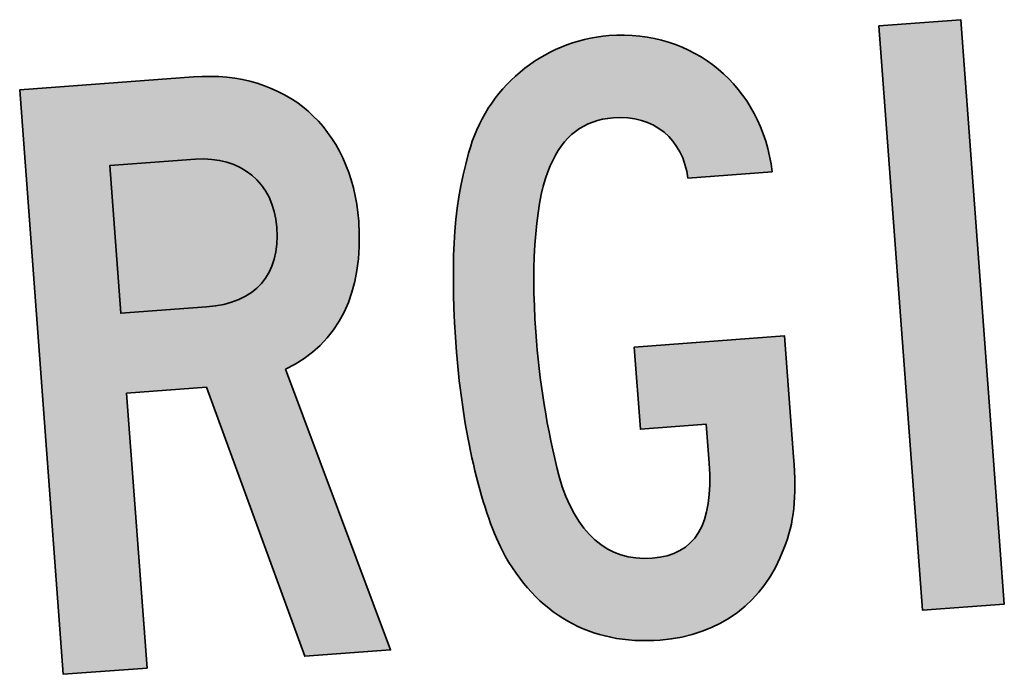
# Model space of a CAD drawing. Header units: millimetres. Extents: x 573132 to 957048, y 21042 to 318066.
# Tile 154 of 256: x 839780 to 840119, y 170068 to 170293. Entities that reach past the tile are written whole.
import ezdxf

# ---------------------------------------------------------------- set-up
doc = ezdxf.new("R2010")
doc.units = ezdxf.units.MM
doc.header["$LTSCALE"] = 2000
doc.layers.add('EV points', color=7, linetype='Continuous')

# ---------------------------------------------------------------- blocks, each defined once
blk = doc.blocks.new('elev17189.1')
at = {"true_color": 0xffffff}
h = blk.add_hatch(color=7, dxfattribs=at)
h.dxf.hatch_style = 1
edge = h.paths.add_edge_path()
edge.add_spline(control_points=[(0.765381, 3.994749), (0.765381, 3.605229), (0.828801, 3.184149), (0.923961, 2.963139)], knot_values=[0, 0, 0, 0, 1, 1, 1, 1], degree=3, periodic=0)
edge.add_spline(control_points=[(0.923961, 2.963139), (1.071981, 2.626299), (1.336221, 2.447349), (1.695651, 2.447349)], knot_values=[0, 0, 0, 0, 1, 1, 1, 1], degree=3, periodic=0)
edge.add_spline(control_points=[(1.695651, 2.447349), (2.002191, 2.447349), (2.245281, 2.605269), (2.361561, 2.868399)], knot_values=[0, 0, 0, 0, 1, 1, 1, 1], degree=3, periodic=0)
edge.add_spline(control_points=[(2.361561, 2.868399), (2.424981, 2.994699), (2.446101, 3.121059), (2.446161, 3.331569)], knot_values=[0, 0, 0, 0, 1, 1, 1, 1], degree=3, periodic=0)
edge.add_line((2.446161, 3.331569), (2.446161, 3.952659))
edge.add_line((2.446161, 3.952659), (1.674561, 3.952659))
edge.add_line((1.674561, 3.952659), (1.674561, 3.531549))
edge.add_line((1.674561, 3.531549), (2.012751, 3.531549))
edge.add_line((2.012751, 3.531549), (2.012751, 3.331569))
edge.add_spline(control_points=[(2.012751, 3.331569), (2.012751, 3.015819), (1.907091, 2.868429), (1.685061, 2.868429)], knot_values=[0, 0, 0, 0, 1, 1, 1, 1], degree=3, periodic=0)
edge.add_spline(control_points=[(1.685061, 2.868429), (1.452501, 2.868429), (1.304541, 3.026349), (1.241091, 3.321069)], knot_values=[0, 0, 0, 0, 1, 1, 1, 1], degree=3, periodic=0)
edge.add_arc((5.4536, 4.054908), 4.27595, 179.818823, 189.882027, ccw=False)
edge.add_spline(control_points=[(1.177671, 4.068429), (1.177671, 4.426299), (1.230531, 4.763169), (1.315101, 4.910499)], knot_values=[0, 0, 0, 0, 1, 1, 1, 1], degree=3, periodic=0)
edge.add_spline(control_points=[(1.315101, 4.910499), (1.389051, 5.057889), (1.505331, 5.131569), (1.653351, 5.131569)], knot_values=[0, 0, 0, 0, 1, 1, 1, 1], degree=3, periodic=0)
edge.add_spline(control_points=[(1.653351, 5.131569), (1.864731, 5.131569), (2.002191, 4.994739), (2.012721, 4.794729)], knot_values=[0, 0, 0, 0, 1, 1, 1, 1], degree=3, periodic=0)
edge.add_line((2.012721, 4.794729), (2.446101, 4.794729))
edge.add_spline(control_points=[(2.446101, 4.794729), (2.424981, 5.236869), (2.097291, 5.552649), (1.663881, 5.552649)], knot_values=[0, 0, 0, 0, 1, 1, 1, 1], degree=3, periodic=0)
edge.add_arc((1.669128, 4.742573), 0.810093, 90.371096, 161.335696)
edge.add_spline(control_points=[(0.902811, 5.005269), (0.797121, 4.721049), (0.765381, 4.415769), (0.765381, 3.994749)], knot_values=[0, 0, 0, 0, 1, 1, 1, 1], degree=3, periodic=0)
h = blk.add_hatch(color=7, dxfattribs=at)
h.dxf.hatch_style = 1
edge = h.paths.add_edge_path()
edge.add_line((-1.365336, 5.499987), (-1.365336, 2.499987))
edge.add_line((-1.365336, 2.499987), (-0.934686, 2.499987))
edge.add_line((-0.934686, 2.499987), (-0.934686, 3.910527))
edge.add_line((-0.934686, 3.910527), (-0.525006, 3.910527))
edge.add_line((-0.525006, 3.910527), (-0.125826, 2.499987))
edge.add_line((-0.125826, 2.499987), (0.315384, 2.499987))
edge.add_line((0.315384, 2.499987), (-0.115296, 3.973647))
edge.add_spline(control_points=[(-0.115296, 3.973647), (0.168354, 4.078947), (0.315384, 4.342077), (0.315384, 4.699977)], knot_values=[0, 0, 0, 0, 1, 1, 1, 1], degree=3, periodic=0)
edge.add_spline(control_points=[(0.315384, 4.699977), (0.315384, 5.184207), (0.000264, 5.499987), (-0.472476, 5.499987)], knot_values=[0, 0, 0, 0, 1, 1, 1, 1], degree=3, periodic=0)
edge.add_line((-0.472476, 5.499987), (-1.365336, 5.499987))
edge = h.paths.add_edge_path(flags=16)
edge.add_line((-0.934686, 4.321047), (-0.934686, 5.078937))
edge.add_line((-0.934686, 5.078937), (-0.442467, 5.078937))
edge.add_spline(control_points=[(-0.493476, 5.078937), (-0.262386, 5.078937), (-0.104826, 4.931607), (-0.104796, 4.699977)], knot_values=[0, 0, 0, 0, 1, 1, 1, 1], degree=3, periodic=0)
edge.add_spline(control_points=[(-0.104796, 4.699977), (-0.104796, 4.457877), (-0.241356, 4.321047), (-0.493476, 4.321047)], knot_values=[0, 0, 0, 0, 1, 1, 1, 1], degree=3, periodic=0)
edge.add_line((-0.493476, 4.321047), (-0.934686, 4.321047))
h = blk.add_hatch(color=7, dxfattribs=at)
h.dxf.hatch_style = 1
h.paths.add_polyline_path([(3.46611, 5.49999), (3.04611, 5.49999), (3.04611, 2.49996), (3.46611, 2.49996)])
at = {"true_color": 0x006699}
h = blk.add_hatch(color=144, dxfattribs=at)
h.dxf.hatch_style = 1
edge = h.paths.add_edge_path()
edge.add_spline(control_points=[(-0.493476, 4.321047), (-0.241356, 4.321047), (-0.104796, 4.457877), (-0.104796, 4.699977)], knot_values=[0, 0, 0, 0, 1, 1, 1, 1], degree=3, periodic=0)
edge.add_spline(control_points=[(-0.104796, 4.699977), (-0.104826, 4.931607), (-0.262386, 5.078937), (-0.493476, 5.078937)], knot_values=[0, 0, 0, 0, 1, 1, 1, 1], degree=3, periodic=0)
edge.add_line((-0.493476, 5.078937), (-0.934686, 5.078937))
edge.add_line((-0.934686, 5.078937), (-0.934686, 4.321047))
edge.add_line((-0.934686, 4.321047), (-0.493476, 4.321047))
at = {"color": 255, "lineweight": 35}
for points in [[(-0.115296, 3.973647), (0.315384, 2.499987), (-0.125826, 2.499987), (-0.525006, 3.910527), (-0.934686, 3.910527), (-0.934686, 2.499987), (-1.365336, 2.499987), (-1.365336, 5.499987), (-0.472476, 5.499987)], [(-0.493476, 5.078937), (-0.934686, 5.078937), (-0.934686, 4.321047), (-0.493476, 4.321047)], [(2.446101, 4.794729), (2.012721, 4.794729)], [(2.012751, 3.331569), (2.012751, 3.531549), (1.674561, 3.531549), (1.674561, 3.952659), (2.446161, 3.952659), (2.446161, 3.331569)]]:
    blk.add_lwpolyline(points, dxfattribs=at)
blk.add_lwpolyline([(3.04611, 5.49999), (3.46611, 5.49999), (3.46611, 2.49996), (3.04611, 2.49996)], close=True, dxfattribs=at)
for centre, radius, start, end in [((1.669128, 4.742573), 0.810093, 90.371096, 161.078113), ((5.4536, 4.054908), 4.27595, 179.818823, 189.882027)]:
    blk.add_arc(centre, radius, start, end, dxfattribs=at)
for points in [[(1.663881, 5.552649), (2.097291, 5.552649), (2.424981, 5.236869), (2.446101, 4.794729)], [(-0.472476, 5.499987), (0.000264, 5.499987), (0.315384, 5.184207), (0.315384, 4.699977)], [(1.653351, 5.131569), (1.505331, 5.131569), (1.389051, 5.057889), (1.315101, 4.910499)], [(2.012721, 4.794729), (2.002191, 4.994739), (1.864731, 5.131569), (1.653351, 5.131569)], [(-0.104796, 4.699977), (-0.104826, 4.931607), (-0.262386, 5.078937), (-0.493476, 5.078937)], [(0.765381, 3.994749), (0.765381, 4.415769), (0.797121, 4.721049), (0.902811, 5.005269)], [(1.315101, 4.910499), (1.230531, 4.763169), (1.177671, 4.426299), (1.177671, 4.068429)], [(-0.493476, 4.321047), (-0.241356, 4.321047), (-0.104796, 4.457877), (-0.104796, 4.699977)], [(0.315384, 4.699977), (0.315384, 4.342077), (0.168354, 4.078947), (-0.115296, 3.973647)], [(0.923961, 2.963139), (0.828801, 3.184149), (0.765381, 3.605229), (0.765381, 3.994749)], [(1.685061, 2.868429), (1.907091, 2.868429), (2.012751, 3.015819), (2.012751, 3.331569)], [(2.446161, 3.331569), (2.446101, 3.121059), (2.424981, 2.994699), (2.361561, 2.868399)], [(1.241091, 3.321069), (1.304541, 3.026349), (1.452501, 2.868429), (1.685061, 2.868429)], [(1.695651, 2.447349), (1.336221, 2.447349), (1.071981, 2.626299), (0.923961, 2.963139)], [(2.361561, 2.868399), (2.245281, 2.605269), (2.002191, 2.447349), (1.695651, 2.447349)]]:
    blk.add_open_spline(points, degree=3, dxfattribs=at)

msp = doc.modelspace()

# ---------------------------------------------------------------- block references
at = {"layer": 'EV points', "xscale": 67.08863045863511, "yscale": 67.08863045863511, "zscale": 67.08863045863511, "rotation": 4.265107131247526}
msp.add_blockref('elev17189.1', (839899.27, 169907.96), dxfattribs=at)

doc.saveas('drawing.dxf')
